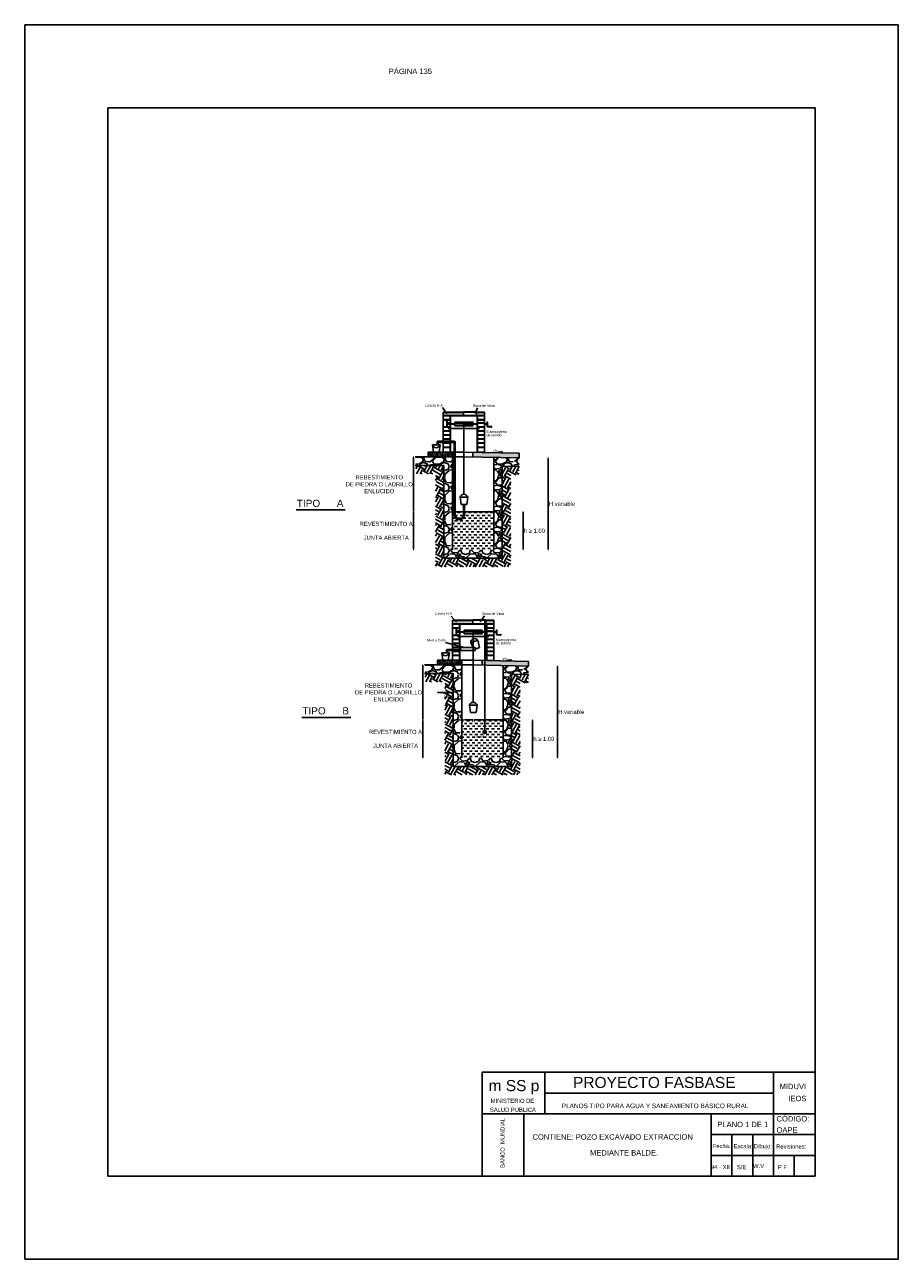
# Model space of a CAD drawing. Header units: metres. Extents: x 2413 to 4131, y 3282 to 4239.
# Tile 9 of 57: x 2642 to 2663, y 4207 to 4237. Entities that reach past the tile are written whole.
import ezdxf
from ezdxf.enums import TextEntityAlignment as Align

# ---------------------------------------------------------------- set-up
doc = ezdxf.new("R2010")
doc.units = ezdxf.units.M
doc.layers.add('Dibujo', color=7, linetype='Continuous')
doc.styles.add('Annotative', font='arial.ttf')
doc.styles.get("Standard").update_dxf_attribs({"font": 'arial.ttf'})
doc.dimstyles.new('gestion', dxfattribs={"dimscale": 0, "dimtxt": 0.025, "dimasz": 0.025, "dimexe": 0.02, "dimexo": 0.07, "dimgap": 0.01, "dimtad": 2, "dimtih": 1, "dimtoh": 1, "dimzin": 0, "dimdsep": 46, "dimtxsty": 'Standard', "dimblk": 'DOT', "dimcen": 0, "dimse1": 1, "dimse2": 1, "dimadec": 0, "dimazin": 0, "dimtm": 1e-09, "dimtfac": 1, "dimtix": 1, "dimtmove": 1, "dimatfit": 0, "dimldrblk": 'DOTSMALL', "dimfxl": 1, "dimtolj": 1, "dimtzin": 0, "dimarcsym": 2})
pattern_1 = [(50, (1775.162262, 3278.71798), (0.03092662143, -0.00270572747), [0.0032338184, -0.0355720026]), (355, (1775.162262, 3278.71798), (-0.0059827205, 0.032432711), [0.0025870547, -0.02845770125]), (100.4514447, (1775.16484, 3278.717754), (0.02494390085, 0.0297269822), [0.0027483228, -0.0302315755]), (46.1842, (1775.16226, 3278.726603), (0.0460168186, -0.0071368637), [0.0048507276, -0.0533580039]), (96.6355576, (1775.166096, 3278.72601), (0.0403003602, 0.0420016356), [0.0041224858, -0.0453474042]), (351.184151, (1775.16226, 3278.726603), (0.0403003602, 0.0420016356), [0.0038805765, -0.0426863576]), (21, (1775.166574, 3278.724447), (0.02573718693, -0.0173599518), [0.0032338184, -0.0355720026]), (326, (1775.166574, 3278.724447), (0.0104911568, 0.0312666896), [0.0025870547, -0.0284576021]), (71.451445, (1775.168718, 3278.723), (0.0362283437, 0.013906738), [0.0027483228, -0.0302315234]), (37.5, (1775.162262, 3278.71798), (0.00052430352, 0.01435357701), [0, -0.02811266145, 0, -0.02888877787, 0, -0.02856539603]), (7.5, (1775.162262, 3278.71798), (0.01134292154, 0.01700607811), [0, -0.01647091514, 0, -0.02746589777, 0, -0.01088718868]), (327.5, (1775.152647, 3278.71798), (0.02301707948, -0.00097247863), [0, -0.01077939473, 0, -0.03363171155, 0, -0.04462669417]), (317.5, (1775.148335, 3278.71798), (0.02514555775, 0.00431625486), [0, -0.01401321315, 0, -0.02233490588, 0, -0.0316914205])]
pattern_2 = [(50, (1775.386453, 3273.712274), (0.03092662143, -0.00270572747), [0.0032338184, -0.0355720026]), (355, (1775.386453, 3273.712274), (-0.0059827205, 0.032432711), [0.0025870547, -0.02845770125]), (100.4514447, (1775.38903, 3273.71205), (0.02494390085, 0.0297269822), [0.0027483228, -0.0302315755]), (46.1842, (1775.386453, 3273.720898), (0.0460168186, -0.0071368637), [0.0048507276, -0.0533580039]), (96.6355576, (1775.39029, 3273.720303), (0.0403003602, 0.0420016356), [0.0041224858, -0.0453474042]), (351.184151, (1775.386453, 3273.7209), (0.0403003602, 0.0420016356), [0.0038805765, -0.0426863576]), (21, (1775.390765, 3273.718742), (0.02573718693, -0.0173599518), [0.0032338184, -0.0355720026]), (326, (1775.390765, 3273.718742), (0.0104911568, 0.0312666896), [0.0025870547, -0.0284576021]), (71.451445, (1775.39291, 3273.717295), (0.0362283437, 0.013906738), [0.0027483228, -0.0302315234]), (37.5, (1775.386453, 3273.712274), (0.00052430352, 0.01435357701), [0, -0.02811266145, 0, -0.02888877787, 0, -0.02856539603]), (7.5, (1775.386453, 3273.712274), (0.01134292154, 0.01700607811), [0, -0.01647091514, 0, -0.02746589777, 0, -0.01088718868]), (327.5, (1775.376838, 3273.712274), (0.02301707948, -0.00097247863), [0, -0.01077939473, 0, -0.03363171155, 0, -0.04462669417]), (317.5, (1775.372526, 3273.712274), (0.02514555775, 0.00431625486), [0, -0.01401321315, 0, -0.02233490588, 0, -0.0316914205])]

# ---------------------------------------------------------------- blocks, each defined once
blk = doc.blocks.new('_Dot')
at = {"color": 0, "linetype": 'ByBlock', "lineweight": -2}
blk.add_line((-0.5, 0), (-1, 0), dxfattribs=at)
at = {"color": 0, "linetype": 'ByBlock', "const_width": 0.5}
blk.add_lwpolyline([(-0.25, 0, 1), (0.25, 0, 1)], format="xyb", close=True, dxfattribs=at)
blk = doc.blocks.new('*D570')
at = {"color": 0, "lineweight": -2, "transparency": 16777216}
blk.add_line((2653.532, 4225.272), (2653.532, 4224.406), dxfattribs=at)
at = {"layer": 'Defpoints', "color": 0, "transparency": 16777216}
for p in [(2652.822, 4225.297), (2652.822, 4224.381), (2653.532, 4224.381)]:
    blk.add_point(p, dxfattribs=at)
at = {"color": 0, "lineweight": -2, "transparency": 16777216, "xscale": 0.025, "yscale": 0.025, "zscale": 0.025}
for p, rotation in [((2653.532, 4225.297), 90), ((2653.532, 4224.381), 270)]:
    blk.add_blockref('_Dot', p, dxfattribs=dict(at, rotation=rotation))
at = {"color": 0, "transparency": 16777216, "insert": (2653.801, 4224.839), "char_height": 0.1, "attachment_point": 5}
blk.add_mtext('\\A1;h ≥ 1.00', dxfattribs=at)
blk = doc.blocks.new('_DotSmall')
at = {"color": 0, "linetype": 'ByBlock', "const_width": 0.5}
blk.add_lwpolyline([(-0.0625, 0, 1), (0.0625, 0, 1)], format="xyb", close=True, dxfattribs=at)
blk = doc.blocks.new('*D409')
at = {"color": 0, "lineweight": -2, "transparency": 16777216}
blk.add_line((2654.133, 4226.567), (2654.133, 4224.406), dxfattribs=at)
at = {"layer": 'Defpoints', "color": 0, "transparency": 16777216}
for p in [(2653.381, 4226.592), (2652.766, 4224.381), (2654.133, 4224.381)]:
    blk.add_point(p, dxfattribs=at)
at = {"color": 0, "lineweight": -2, "transparency": 16777216, "xscale": 0.025, "yscale": 0.025, "zscale": 0.025}
for p, rotation in [((2654.133, 4226.592), 90), ((2654.133, 4224.381), 270)]:
    blk.add_blockref('_Dot', p, dxfattribs=dict(at, rotation=rotation))
at = {"color": 0, "transparency": 16777216, "insert": (2654.464, 4225.486), "char_height": 0.1, "attachment_point": 5}
blk.add_mtext('\\A1;H variable', dxfattribs=at)
blk = doc.blocks.new('*D571')
at = {"color": 0, "lineweight": -2, "transparency": 16777216}
blk.add_line((2650.894, 4224.406), (2650.894, 4225.272), dxfattribs=at)
at = {"layer": 'Defpoints', "color": 0, "transparency": 16777216}
for p in [(2650.894, 4225.297), (2651.831, 4225.297), (2651.831, 4224.381)]:
    blk.add_point(p, dxfattribs=at)
at = {"color": 0, "lineweight": -2, "transparency": 16777216, "xscale": 0.025, "yscale": 0.025, "zscale": 0.025}
for p, rotation in [((2650.894, 4225.297), 90), ((2650.894, 4224.381), 270)]:
    blk.add_blockref('_Dot', p, dxfattribs=dict(at, rotation=rotation))
at = {"color": 0, "transparency": 16777216, "insert": (2650.238, 4224.839), "char_height": 0.1, "attachment_point": 5}
blk.add_mtext('\\A1;REVESTIMIENTO A \\P\\PJUNTA ABIERTA', dxfattribs=at)
blk = doc.blocks.new('*D572')
at = {"color": 0, "lineweight": -2, "transparency": 16777216}
blk.add_line((2650.894, 4225.322), (2650.894, 4226.593), dxfattribs=at)
at = {"layer": 'Defpoints', "color": 0, "transparency": 16777216}
for p in [(2650.894, 4226.618), (2651.831, 4226.618), (2651.831, 4225.297)]:
    blk.add_point(p, dxfattribs=at)
at = {"color": 0, "lineweight": -2, "transparency": 16777216, "xscale": 0.025, "yscale": 0.025, "zscale": 0.025}
for p, rotation in [((2650.894, 4226.618), 90), ((2650.894, 4225.297), 270)]:
    blk.add_blockref('_Dot', p, dxfattribs=dict(at, rotation=rotation))
at = {"color": 0, "transparency": 16777216, "insert": (2650.07, 4225.958), "char_height": 0.1, "attachment_point": 5}
blk.add_mtext('\\A1;REBESTIMIENTO \\PDE PIEDRA O LADRILLO \\PENLUCIDO ', dxfattribs=at)
blk = doc.blocks.new('*D573')
at = {"color": 0, "lineweight": -2, "transparency": 16777216}
blk.add_line((2653.757, 4220.267), (2653.757, 4219.401), dxfattribs=at)
at = {"layer": 'Defpoints', "color": 0, "transparency": 16777216}
for p in [(2653.046, 4220.292), (2653.046, 4219.376), (2653.757, 4219.376)]:
    blk.add_point(p, dxfattribs=at)
at = {"color": 0, "lineweight": -2, "transparency": 16777216, "xscale": 0.025, "yscale": 0.025, "zscale": 0.025}
for p, rotation in [((2653.757, 4220.292), 90), ((2653.757, 4219.376), 270)]:
    blk.add_blockref('_Dot', p, dxfattribs=dict(at, rotation=rotation))
at = {"color": 0, "transparency": 16777216, "insert": (2654.026, 4219.834), "char_height": 0.1, "attachment_point": 5}
blk.add_mtext('\\A1;h ≥ 1.00', dxfattribs=at)
blk = doc.blocks.new('*D410')
at = {"color": 0, "lineweight": -2, "transparency": 16777216}
blk.add_line((2654.358, 4221.561), (2654.358, 4219.401), dxfattribs=at)
at = {"layer": 'Defpoints', "color": 0, "transparency": 16777216}
for p in [(2653.605, 4221.586), (2652.99, 4219.376), (2654.358, 4219.376)]:
    blk.add_point(p, dxfattribs=at)
at = {"color": 0, "lineweight": -2, "transparency": 16777216, "xscale": 0.025, "yscale": 0.025, "zscale": 0.025}
for p, rotation in [((2654.358, 4221.586), 90), ((2654.358, 4219.376), 270)]:
    blk.add_blockref('_Dot', p, dxfattribs=dict(at, rotation=rotation))
at = {"color": 0, "transparency": 16777216, "insert": (2654.688, 4220.481), "char_height": 0.1, "attachment_point": 5}
blk.add_mtext('\\A1;H variable', dxfattribs=at)
blk = doc.blocks.new('*D574')
at = {"color": 0, "lineweight": -2, "transparency": 16777216}
blk.add_line((2651.118, 4219.401), (2651.118, 4220.267), dxfattribs=at)
at = {"layer": 'Defpoints', "color": 0, "transparency": 16777216}
for p in [(2651.118, 4220.292), (2652.055, 4220.292), (2652.055, 4219.376)]:
    blk.add_point(p, dxfattribs=at)
at = {"color": 0, "lineweight": -2, "transparency": 16777216, "xscale": 0.025, "yscale": 0.025, "zscale": 0.025}
for p, rotation in [((2651.118, 4220.292), 90), ((2651.118, 4219.376), 270)]:
    blk.add_blockref('_Dot', p, dxfattribs=dict(at, rotation=rotation))
at = {"color": 0, "transparency": 16777216, "insert": (2650.462, 4219.834), "char_height": 0.1, "attachment_point": 5}
blk.add_mtext('\\A1;REVESTIMIENTO A \\P\\PJUNTA ABIERTA', dxfattribs=at)
blk = doc.blocks.new('*D575')
at = {"color": 0, "lineweight": -2, "transparency": 16777216}
blk.add_line((2651.118, 4220.317), (2651.118, 4221.588), dxfattribs=at)
at = {"layer": 'Defpoints', "color": 0, "transparency": 16777216}
for p in [(2651.118, 4221.613), (2652.055, 4221.613), (2652.055, 4220.292)]:
    blk.add_point(p, dxfattribs=at)
at = {"color": 0, "lineweight": -2, "transparency": 16777216, "xscale": 0.025, "yscale": 0.025, "zscale": 0.025}
for p, rotation in [((2651.118, 4221.613), 90), ((2651.118, 4220.292), 270)]:
    blk.add_blockref('_Dot', p, dxfattribs=dict(at, rotation=rotation))
at = {"color": 0, "transparency": 16777216, "insert": (2650.294, 4220.952), "char_height": 0.1, "attachment_point": 5}
blk.add_mtext('\\A1;REBESTIMIENTO \\PDE PIEDRA O LADRILLO \\PENLUCIDO ', dxfattribs=at)
blk = doc.blocks.new('*D576')
at = {"color": 0, "lineweight": -2, "transparency": 16777216}
blk.add_line((2651.495, 4220.953), (2651.826, 4220.953), dxfattribs=at)
at = {"layer": 'Defpoints', "color": 0, "transparency": 16777216}
for p in [(2651.47, 4221.613), (2651.851, 4221.408), (2651.851, 4220.953)]:
    blk.add_point(p, dxfattribs=at)
at = {"color": 0, "lineweight": -2, "transparency": 16777216, "xscale": 0.025, "yscale": 0.025, "zscale": 0.025, "rotation": 180}
blk.add_blockref('_Dot', (2651.47, 4220.953), dxfattribs=at)
at = {"color": 0, "lineweight": -2, "transparency": 16777216, "xscale": 0.025, "yscale": 0.025, "zscale": 0.025}
blk.add_blockref('_Dot', (2651.851, 4220.953), dxfattribs=at)
at = {"color": 0, "transparency": 16777216, "insert": (2651.661, 4220.877), "char_height": 0.1, "attachment_point": 5}
blk.add_mtext('\\A1;.70', dxfattribs=at)

msp = doc.modelspace()

# ---------------------------------------------------------------- hatches: boundary and pattern name
at = {"transparency": 33554562}
h = msp.add_hatch(color=256, dxfattribs=at)
h.dxf.hatch_style = 1
h.paths.add_polyline_path([(2652.093, 4227.695), (2651.611, 4227.695), (2651.611, 4227.687), (2652.093, 4227.687)])
h.paths.add_polyline_path([(2652.602, 4227.609), (2651.611, 4227.609), (2651.611, 4227.601), (2652.602, 4227.601)])
h.paths.add_polyline_path([(2652.602, 4227.695), (2652.406, 4227.695), (2652.406, 4227.687), (2652.602, 4227.687)])
h.paths.add_polyline_path([(2652.406, 4227.704), (2652.093, 4227.704), (2652.093, 4227.695), (2652.406, 4227.695)])
h = msp.add_hatch(dxfattribs=at)
h.set_pattern_fill('AR-CONC', color=256, scale=0.000169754)
h.set_pattern_definition(pattern_1)
h.paths.add_polyline_path([(2652.093, 4227.687), (2651.611, 4227.687), (2651.611, 4227.609), (2652.093, 4227.609)])
h.paths.add_polyline_path([(2652.602, 4227.687), (2652.406, 4227.687), (2652.406, 4227.609), (2652.602, 4227.609)])
h = msp.add_hatch(dxfattribs=at)
h.set_pattern_fill('ANSI31', color=256, scale=0.008282)
h.set_pattern_definition([(45, (1775.162262, 3278.71798), (-0.0185940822, 0.0185940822), [])])
h.paths.add_polyline_path([(2652.323, 4227.454), (2652.106, 4227.454), (2652.106, 4227.368), (2652.323, 4227.368)])
at = {"transparency": 33554666}
h = msp.add_hatch(dxfattribs=at)
h.set_pattern_fill('GRAVEL', color=256, scale=0.019877)
h.set_pattern_definition([(228.0127875, (1775.525778, 3279.222863), (-4.0390660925, -4.5439493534), [0.06792497, -6.72458461]), (184.969741, (1775.480338, 3279.172374), (6.05859913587, 0.5048832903), [0.11656139, -11.53957384]), (132.510447, (1775.364215, 3279.162277), (5.04883261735, -5.5537158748), [0.08218894, -8.1367151]), (267.273689, (1775.16731, 3279.036056), (0.5048832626, 10.0976652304), [0.10614565, -10.50841707]), (292.8336542, (1775.162262, 3278.93003), (-2.5244163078, 6.05859913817), [0.1040842, -10.30435087]), (357.273689, (1775.202652, 3278.834103), (-10.0976652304, 0.5048832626), [0.10614565, -10.50841707]), (37.6942405, (1775.308678, 3278.829054), (-6.5634823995, -5.0488326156), [0.14037219, -13.8968353]), (72.2553284, (1775.419752, 3278.914884), (3.5341828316, 11.10743175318), [0.1325258, -13.12005875]), (121.4295656, (1775.460143, 3279.041105), (-4.03906609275, 6.56348239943), [0.10650512, -10.54401895]), (175.2363583, (1775.404606, 3279.131984), (5.5537158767, -0.5048832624), [0.12159205, -5.9580075]), (222.3974378, (1775.283434, 3279.142081), (-6.05859913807, -5.55371587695), [0.15724488, -15.56725494]), (138.814075, (1775.667145, 3279.031007), (-3.5341828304, 3.0292995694), [0.0536696, -5.3133131]), (171.4692344, (1775.626754, 3279.06635), (6.56348239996, -1.0097665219), [0.10210608, -10.10852598]), (225, (1775.52578, 3279.0815), (-7e-17, -0.50488326), [0.0714011, -0.64261166]), (203.1985905, (1775.490436, 3279.14208), (2.5244163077, 1.009766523), [0.0384509, -3.80662547]), (291.8014095, (1775.45509, 3279.126935), (-0.5048832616, 1.5146497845), [0.05437744, -2.66450213]), (30.9637565, (1775.47529, 3279.07645), (1.5146497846, 1.009766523), [0.08831872, -2.85563129]), (161.565051, (1775.55102, 3279.12189), (1.009766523, -0.504883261), [0.06386319, -1.53271787]), (16.3895403, (1775.162262, 3279.126935), (5.0488326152, 1.51464978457), [0.08946531, -8.85708887]), (70.346176, (1775.248092, 3279.15218), (-2.0195330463, -5.5537158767), [0.07505645, -7.43057282]), (293.1985905, (1775.55102, 3279.22286), (-1.009766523, 2.5244163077), [0.0769013, -3.76817507]), (343.6104597, (1775.581315, 3279.15218), (-5.0488326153, 1.5146497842), [0.08946531, -8.85708887]), (339.443955, (1775.16226, 3278.81391), (-2.5244163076, 1.009766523), [0.08627445, -4.22745003]), (294.7751406, (1775.243043, 3278.783614), (-2.5244163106, 5.5537158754), [0.07228818, -7.15654002]), (66.8014095, (1775.55607, 3278.71798), (1.009766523, 2.5244163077), [0.0769013, -3.76817507]), (17.3540246, (1775.586364, 3278.788663), (-6.56348239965, -2.0195330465), [0.08463409, -8.3787516]), (69.443955, (1775.30868, 3278.71798), (-1.009766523, -2.5244163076), [0.04313723, -4.27058725]), (101.3099325, (1775.52578, 3278.71798), (-0.5048832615, 2.019533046), [0.025744, -2.5486656]), (165.963757, (1775.52073, 3278.74322), (1.514649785, -0.504883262), [0.1040842, -1.9776028]), (186.009006, (1775.419752, 3278.768468), (5.0488326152, 0.5048832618), [0.09645795, -9.54932322]), (303.690068, (1775.47529, 3279.03101), (-0.504883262, 1.009766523), [0.07281527, -1.74756721]), (353.1572266, (1775.51568, 3278.970421), (8.58301544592, -1.0097665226), [0.12712658, -12.58550912]), (60.945396, (1775.6419, 3278.955275), (-2.0195330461, -3.5341828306), [0.05198076, -5.14611056]), (90, (1775.66715, 3279.0007), (-0.50488326, 0.50488326), [0.030293, -0.47459027]), (120.256437, (1775.409655, 3278.783614), (2.0195330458, -3.5341828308), [0.0701404, -6.94392203]), (48.0127875, (1775.374313, 3278.8442), (4.0390660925, 4.5439493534), [0.13584995, -6.65665964]), (0, (1775.4652, 3278.9452), (0.50488326, 0.50488326), [0.13126965, -0.37361361]), (325.3048465, (1775.59646, 3278.945177), (5.0488326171, -3.5341828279), [0.07982911, -7.90307618]), (254.054604, (1775.662096, 3278.89974), (-0.5048832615, -2.019533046), [0.07351201, -3.60209361]), (207.6459754, (1775.6419, 3278.829054), (-9.59278196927, -5.04883261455), [0.11969015, -11.84934467]), (175.4260787, (1775.535875, 3278.773517), (-6.56348239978, 0.50488326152), [0.12662422, -12.53578356])])
h.paths.add_polyline_path([(2653.026, 4226.395), (2653.437, 4226.387), (2653.437, 4226.592), (2652.822, 4226.604), (2652.822, 4224.381), (2651.831, 4224.381), (2651.831, 4226.618), (2650.948, 4226.618), (2650.948, 4226.414), (2651.626, 4226.414), (2651.626, 4224.177), (2653.026, 4224.177)])
at = {"transparency": 33554562}
h = msp.add_hatch(dxfattribs=at)
h.set_pattern_fill('AR-CONC', color=256, scale=0.000169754)
h.set_pattern_definition(pattern_1)
h.paths.add_polyline_path([(2651.831, 4226.732), (2651.246, 4226.732), (2651.246, 4226.618), (2651.831, 4226.618)])
h = msp.add_hatch(dxfattribs=at)
h.set_pattern_fill('AR-CONC', color=256, scale=0.000169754)
h.set_pattern_definition(pattern_1)
h.paths.add_polyline_path([(2653.437, 4226.705), (2652.323, 4226.727), (2652.323, 4226.614), (2653.437, 4226.592)])
at = {"transparency": 33554687}
h = msp.add_hatch(dxfattribs=at)
h.set_pattern_fill('EARTH', color=256, scale=0.031472, angle=241)
h.set_pattern_definition([(241, (1775.16226, 3278.71798), (0.0779034, -0.27168144), [0.199849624, -0.199849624]), (241, (1775.2278, 3278.68165), (0.0779034, -0.27168144), [0.199849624, -0.199849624]), (241, (1775.29336, 3278.64531), (0.0779034, -0.27168144), [0.199849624, -0.199849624]), (331, (1775.3031, 3278.61135), (0.27168144, 0.0779034), [0.199849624, -0.199849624]), (331, (1775.26676, 3278.5458), (0.27168144, 0.0779034), [0.199849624, -0.199849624]), (331, (1775.23043, 3278.48026), (0.27168144, 0.0779034), [0.199849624, -0.199849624])])
h.paths.add_polyline_path([(2653.231, 4223.972), (2651.422, 4223.972), (2651.422, 4226.209), (2650.948, 4226.209), (2650.948, 4226.414), (2651.626, 4226.414), (2651.626, 4224.177), (2653.026, 4224.177), (2653.026, 4226.395), (2653.437, 4226.387), (2653.437, 4226.182), (2653.231, 4226.186)])
h = msp.add_hatch()
h.set_pattern_fill('DASH', color=256, scale=0.020949, angle=180)
h.set_pattern_definition([(180, (1775.16226, 3278.71798), (-0.0665138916, -0.0665138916), [0.0665138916, -0.0665138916])])
h.paths.add_polyline_path([(2652.822, 4225.297), (2652.119, 4225.297), (2652.119, 4225.226, -1), (2651.869, 4225.226), (2651.869, 4225.297), (2651.831, 4225.297), (2651.831, 4224.381), (2652.822, 4224.381)])
h.paths.add_polyline_path([(2652.093, 4225.226), (2652.093, 4225.297), (2651.896, 4225.297), (2651.896, 4225.226, 1)], flags=17)
at = {"transparency": 33554562}
h = msp.add_hatch(color=256, dxfattribs=at)
h.dxf.hatch_style = 1
h.paths.add_polyline_path([(2652.317, 4222.69), (2651.835, 4222.69), (2651.835, 4222.681), (2652.317, 4222.681)])
h.paths.add_polyline_path([(2652.826, 4222.604), (2651.835, 4222.604), (2651.835, 4222.595), (2652.826, 4222.595)])
h.paths.add_polyline_path([(2652.826, 4222.69), (2652.63, 4222.69), (2652.63, 4222.681), (2652.826, 4222.681)])
h.paths.add_polyline_path([(2652.63, 4222.698), (2652.317, 4222.698), (2652.317, 4222.69), (2652.63, 4222.69)])
h = msp.add_hatch(dxfattribs=at)
h.set_pattern_fill('AR-CONC', color=256, scale=0.000169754)
h.set_pattern_definition(pattern_2)
h.paths.add_polyline_path([(2652.317, 4222.681), (2651.835, 4222.681), (2651.835, 4222.604), (2652.317, 4222.604)])
h.paths.add_polyline_path([(2652.826, 4222.681), (2652.63, 4222.681), (2652.63, 4222.604), (2652.826, 4222.604)])
h = msp.add_hatch(dxfattribs=at)
h.set_pattern_fill('ANSI31', color=256, scale=0.008282)
h.set_pattern_definition([(45, (1775.386453, 3273.712274), (-0.0185940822, 0.0185940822), [])])
h.paths.add_polyline_path([(2652.547, 4222.448), (2652.33, 4222.448), (2652.33, 4222.363), (2652.547, 4222.363)])
at = {"transparency": 33554666}
h = msp.add_hatch(dxfattribs=at)
h.set_pattern_fill('GRAVEL', color=256, scale=0.019877)
h.set_pattern_definition([(228.0127875, (1775.74997, 3274.217157), (-4.0390660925, -4.5439493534), [0.06792497, -6.72458461]), (184.969741, (1775.70453, 3274.16667), (6.05859913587, 0.5048832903), [0.11656139, -11.53957384]), (132.510447, (1775.588407, 3274.15657), (5.04883261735, -5.5537158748), [0.08218894, -8.1367151]), (267.273689, (1775.391502, 3274.03035), (0.5048832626, 10.0976652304), [0.10614565, -10.50841707]), (292.8336542, (1775.386453, 3273.924325), (-2.5244163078, 6.05859913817), [0.1040842, -10.30435087]), (357.273689, (1775.426844, 3273.828397), (-10.0976652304, 0.5048832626), [0.10614565, -10.50841707]), (37.6942405, (1775.53287, 3273.823348), (-6.5634823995, -5.0488326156), [0.14037219, -13.8968353]), (72.2553284, (1775.643944, 3273.909179), (3.5341828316, 11.10743175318), [0.1325258, -13.12005875]), (121.4295656, (1775.684335, 3274.0354), (-4.03906609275, 6.56348239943), [0.10650512, -10.54401895]), (175.2363583, (1775.628797, 3274.12628), (5.5537158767, -0.5048832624), [0.12159205, -5.9580075]), (222.3974378, (1775.507625, 3274.136376), (-6.05859913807, -5.55371587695), [0.15724488, -15.56725494]), (138.814075, (1775.891337, 3274.0253), (-3.5341828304, 3.0292995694), [0.0536696, -5.3133131]), (171.4692344, (1775.850946, 3274.060644), (6.56348239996, -1.0097665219), [0.10210608, -10.10852598]), (225, (1775.74997, 3274.0758), (-7e-17, -0.50488326), [0.0714011, -0.64261166]), (203.1985905, (1775.71463, 3274.136376), (2.5244163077, 1.009766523), [0.0384509, -3.80662547]), (291.8014095, (1775.67929, 3274.12123), (-0.5048832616, 1.5146497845), [0.05437744, -2.66450213]), (30.9637565, (1775.69948, 3274.07074), (1.5146497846, 1.009766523), [0.08831872, -2.85563129]), (161.565051, (1775.77521, 3274.11618), (1.009766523, -0.504883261), [0.06386319, -1.53271787]), (16.3895403, (1775.386453, 3274.12123), (5.0488326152, 1.51464978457), [0.08946531, -8.85708887]), (70.346176, (1775.472284, 3274.146474), (-2.0195330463, -5.5537158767), [0.07505645, -7.43057282]), (293.1985905, (1775.775214, 3274.21716), (-1.009766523, 2.5244163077), [0.0769013, -3.76817507]), (343.6104597, (1775.805507, 3274.146474), (-5.0488326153, 1.5146497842), [0.08946531, -8.85708887]), (339.443955, (1775.386453, 3273.8082), (-2.5244163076, 1.009766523), [0.08627445, -4.22745003]), (294.7751406, (1775.467235, 3273.77791), (-2.5244163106, 5.5537158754), [0.07228818, -7.15654002]), (66.8014095, (1775.78026, 3273.712274), (1.009766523, 2.5244163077), [0.0769013, -3.76817507]), (17.3540246, (1775.810555, 3273.782958), (-6.56348239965, -2.0195330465), [0.08463409, -8.3787516]), (69.443955, (1775.53287, 3273.712274), (-1.009766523, -2.5244163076), [0.04313723, -4.27058725]), (101.3099325, (1775.74997, 3273.71227), (-0.5048832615, 2.019533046), [0.025744, -2.5486656]), (165.963757, (1775.74492, 3273.73752), (1.514649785, -0.504883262), [0.1040842, -1.9776028]), (186.009006, (1775.643944, 3273.762762), (5.0488326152, 0.5048832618), [0.09645795, -9.54932322]), (303.690068, (1775.69948, 3274.0253), (-0.504883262, 1.009766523), [0.07281527, -1.74756721]), (353.1572266, (1775.739872, 3273.964716), (8.58301544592, -1.0097665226), [0.12712658, -12.58550912]), (60.945396, (1775.866092, 3273.94957), (-2.0195330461, -3.5341828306), [0.05198076, -5.14611056]), (90, (1775.89134, 3273.995), (-0.50488326, 0.50488326), [0.030293, -0.47459027]), (120.256437, (1775.633846, 3273.77791), (2.0195330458, -3.5341828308), [0.0701404, -6.94392203]), (48.0127875, (1775.598504, 3273.838495), (4.0390660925, 4.5439493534), [0.13584995, -6.65665964]), (0, (1775.6894, 3273.93947), (0.50488326, 0.50488326), [0.13126965, -0.37361361]), (325.3048465, (1775.820653, 3273.93947), (5.0488326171, -3.5341828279), [0.07982911, -7.90307618]), (254.054604, (1775.88629, 3273.89403), (-0.5048832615, -2.019533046), [0.07351201, -3.60209361]), (207.6459754, (1775.866092, 3273.823348), (-9.59278196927, -5.04883261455), [0.11969015, -11.84934467]), (175.4260787, (1775.760067, 3273.767811), (-6.56348239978, 0.50488326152), [0.12662422, -12.53578356])])
h.paths.add_polyline_path([(2653.25, 4221.389), (2653.661, 4221.381), (2653.661, 4221.586), (2653.046, 4221.598), (2653.046, 4219.376), (2652.055, 4219.376), (2652.055, 4221.613), (2651.172, 4221.613), (2651.172, 4221.408), (2651.851, 4221.408), (2651.851, 4219.171), (2653.25, 4219.171)])
at = {"transparency": 33554562}
h = msp.add_hatch(dxfattribs=at)
h.set_pattern_fill('AR-CONC', color=256, scale=0.000169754)
h.set_pattern_definition(pattern_2)
h.paths.add_polyline_path([(2652.055, 4221.726), (2651.47, 4221.726), (2651.47, 4221.613), (2652.055, 4221.613)])
h = msp.add_hatch(dxfattribs=at)
h.set_pattern_fill('AR-CONC', color=256, scale=0.000169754)
h.set_pattern_definition(pattern_2)
h.paths.add_polyline_path([(2653.661, 4221.699), (2652.547, 4221.722), (2652.547, 4221.608), (2653.661, 4221.586)])
at = {"transparency": 33554687}
h = msp.add_hatch(dxfattribs=at)
h.set_pattern_fill('EARTH', color=256, scale=0.031472, angle=241)
h.set_pattern_definition([(241, (1775.38645, 3273.71227), (0.0779034, -0.27168144), [0.199849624, -0.199849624]), (241, (1775.452, 3273.67594), (0.0779034, -0.27168144), [0.199849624, -0.199849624]), (241, (1775.51755, 3273.6396), (0.0779034, -0.27168144), [0.199849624, -0.199849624]), (331, (1775.52729, 3273.60565), (0.27168144, 0.0779034), [0.199849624, -0.199849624]), (331, (1775.49095, 3273.5401), (0.27168144, 0.0779034), [0.199849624, -0.199849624]), (331, (1775.45462, 3273.47455), (0.27168144, 0.0779034), [0.199849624, -0.199849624])])
h.paths.add_polyline_path([(2653.455, 4218.966), (2651.646, 4218.966), (2651.646, 4221.203), (2651.172, 4221.203), (2651.172, 4221.408), (2651.851, 4221.408), (2651.851, 4219.171), (2653.25, 4219.171), (2653.25, 4221.389), (2653.661, 4221.381), (2653.661, 4221.176), (2653.455, 4221.181)])
h = msp.add_hatch()
h.set_pattern_fill('DASH', color=256, scale=0.020949, angle=180)
h.set_pattern_definition([(180, (1775.386453, 3273.712274), (-0.0665138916, -0.0665138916), [0.0665138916, -0.0665138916])])
h.paths.add_polyline_path([(2653.046, 4220.292), (2652.343, 4220.292), (2652.343, 4220.22, -1), (2652.094, 4220.22), (2652.094, 4220.292), (2652.055, 4220.292), (2652.055, 4219.376), (2653.046, 4219.376)])
h.paths.add_polyline_path([(2652.317, 4220.22), (2652.317, 4220.292), (2652.12, 4220.292), (2652.12, 4220.22, 1)], flags=17)

# ---------------------------------------------------------------- linework, layer by layer
for p, q in [((2651.693, 4227.652), (2651.594, 4227.804)), ((2652.373, 4227.657), (2652.433, 4227.796)), ((2651.611, 4227.695), (2652.602, 4227.695)), ((2651.611, 4227.687), (2652.093, 4227.687)), ((2651.611, 4227.609), (2652.602, 4227.609)), ((2651.611, 4227.601), (2652.602, 4227.601)), ((2651.786, 4227.601), (2651.786, 4226.732)), ((2652.093, 4227.704), (2652.406, 4227.704)), ((2652.093, 4227.609), (2652.093, 4227.704)), ((2652.406, 4227.609), (2652.406, 4227.704)), ((2652.406, 4227.687), (2652.602, 4227.687)), ((2652.427, 4226.732), (2652.427, 4227.601)), ((2652.602, 4227.601), (2652.602, 4227.695)), ((2651.705, 4227.414), (2651.89, 4227.414)), ((2651.705, 4227.408), (2651.89, 4227.408)), ((2651.731, 4227.299), (2652.484, 4227.299)), ((2651.89, 4227.411), (2652.106, 4227.411)), ((2652.106, 4227.454), (2652.106, 4227.368)), ((2652.106, 4227.368), (2652.106, 4225.717)), ((2652.427, 4227.414), (2652.323, 4227.414)), ((2652.427, 4227.408), (2652.323, 4227.408)), ((2652.666, 4227.414), (2652.602, 4227.414)), ((2652.666, 4227.408), (2652.602, 4227.408)), ((2652.656, 4227.454), (2652.682, 4227.454)), ((2652.666, 4227.454), (2652.666, 4227.414)), ((2652.666, 4227.408), (2652.666, 4227.339)), ((2652.751, 4227.339), (2652.666, 4227.339)), ((2652.673, 4227.454), (2652.673, 4227.345)), ((2652.751, 4227.345), (2652.673, 4227.345)), ((2651.348, 4226.908), (2651.531, 4226.908)), ((2651.348, 4226.908), (2651.372, 4226.732)), ((2651.464, 4226.976), (2651.464, 4226.928)), ((2651.481, 4226.993), (2651.852, 4226.993)), ((2651.49, 4226.963), (2651.49, 4226.928)), ((2651.494, 4226.967), (2651.852, 4226.967)), ((2651.531, 4226.908), (2651.507, 4226.732)), ((2651.852, 4226.995), (2651.852, 4226.964)), ((2651.864, 4226.995), (2651.852, 4226.995)), ((2651.852, 4226.967), (2651.852, 4226.993)), ((2651.864, 4226.964), (2651.852, 4226.964)), ((2651.867, 4226.961), (2651.867, 4226.951)), ((2651.867, 4226.951), (2651.898, 4226.951)), ((2651.869, 4225.226), (2651.869, 4226.951)), ((2651.896, 4225.226), (2651.896, 4226.951)), ((2651.898, 4226.961), (2651.898, 4226.951)), ((2650.933, 4226.618), (2652.106, 4226.618)), ((2651.246, 4226.732), (2652.106, 4226.732)), ((2651.246, 4226.618), (2651.246, 4226.732)), ((2651.372, 4226.732), (2651.507, 4226.732)), ((2651.831, 4224.381), (2651.831, 4226.732)), ((2652.106, 4226.732), (2653.437, 4226.705)), ((2652.106, 4226.618), (2653.437, 4226.592)), ((2652.323, 4226.727), (2652.323, 4226.614)), ((2652.934, 4226.736), (2653.036, 4226.733)), ((2653.036, 4226.733), (2652.998, 4226.744)), ((2653.437, 4226.705), (2653.437, 4226.592)), ((2650.933, 4226.414), (2651.626, 4226.414)), ((2651.626, 4224.177), (2651.626, 4226.414)), ((2652.104, 4226.516), (2652.106, 4226.516)), ((2652.822, 4224.381), (2652.822, 4226.604)), ((2652.924, 4226.602), (2652.924, 4226.604)), ((2653.026, 4226.395), (2653.432, 4226.387)), ((2653.026, 4224.177), (2653.026, 4226.395)), ((2652.014, 4225.648), (2652.198, 4225.648)), ((2652.014, 4225.648), (2652.039, 4225.471)), ((2652.039, 4225.471), (2652.174, 4225.471)), ((2652.093, 4225.226), (2652.093, 4225.471)), ((2652.119, 4225.226), (2652.119, 4225.471)), ((2652.198, 4225.648), (2652.174, 4225.471)), ((2648.074, 4225.341), (2649.254, 4225.341)), ((2651.831, 4225.297), (2651.869, 4225.297)), ((2651.896, 4225.297), (2652.093, 4225.297)), ((2652.119, 4225.297), (2652.822, 4225.297)), ((2651.626, 4224.177), (2653.026, 4224.177)), ((2651.926, 4222.64), (2651.797, 4222.788)), ((2652.499, 4222.648), (2652.599, 4222.794)), ((2651.835, 4222.69), (2652.826, 4222.69)), ((2651.835, 4222.681), (2652.317, 4222.681)), ((2651.835, 4222.604), (2652.826, 4222.604)), ((2651.835, 4222.595), (2652.826, 4222.595)), ((2652.01, 4222.595), (2652.01, 4221.726)), ((2652.317, 4222.698), (2652.63, 4222.698)), ((2652.317, 4222.604), (2652.317, 4222.698)), ((2652.607, 4222.69), (2652.607, 4220.038)), ((2652.63, 4222.604), (2652.63, 4222.698)), ((2652.63, 4222.681), (2652.826, 4222.681)), ((2652.651, 4221.726), (2652.651, 4222.595)), ((2652.826, 4222.595), (2652.826, 4222.69)), ((2652.111, 4222.035), (2651.665, 4222.154)), ((2651.93, 4222.409), (2652.114, 4222.409)), ((2651.93, 4222.402), (2652.114, 4222.402)), ((2651.955, 4222.293), (2652.708, 4222.293)), ((2652.114, 4222.405), (2652.33, 4222.405)), ((2652.27, 4222.142), (2652.441, 4222.208)), ((2652.33, 4222.448), (2652.33, 4222.363)), ((2652.33, 4222.363), (2652.33, 4220.712)), ((2652.441, 4222.208), (2652.482, 4222.035)), ((2652.651, 4222.409), (2652.547, 4222.409)), ((2652.651, 4222.402), (2652.547, 4222.402)), ((2652.891, 4222.409), (2652.826, 4222.409)), ((2652.891, 4222.402), (2652.826, 4222.402)), ((2652.881, 4222.448), (2652.906, 4222.448)), ((2652.891, 4222.448), (2652.891, 4222.409)), ((2652.891, 4222.402), (2652.891, 4222.333)), ((2652.976, 4222.333), (2652.891, 4222.333)), ((2652.897, 4222.448), (2652.897, 4222.34)), ((2652.976, 4222.34), (2652.897, 4222.34)), ((2651.572, 4221.903), (2651.756, 4221.903)), ((2651.572, 4221.903), (2651.596, 4221.726)), ((2651.689, 4221.971), (2651.689, 4221.922)), ((2651.705, 4221.987), (2652.027, 4221.987)), ((2651.715, 4221.958), (2651.715, 4221.922)), ((2651.718, 4221.961), (2652.378, 4221.961)), ((2651.756, 4221.903), (2651.731, 4221.726)), ((2652.027, 4221.987), (2652.027, 4222.035)), ((2652.027, 4222.035), (2652.378, 4222.035)), ((2652.27, 4222.142), (2652.33, 4222.032)), ((2652.378, 4222.035), (2652.378, 4221.961)), ((2652.378, 4221.995), (2652.482, 4222.035)), ((2651.157, 4221.613), (2652.33, 4221.613)), ((2651.47, 4221.726), (2652.33, 4221.726)), ((2651.47, 4221.613), (2651.47, 4221.726)), ((2651.596, 4221.726), (2651.731, 4221.726)), ((2652.055, 4219.376), (2652.055, 4221.726)), ((2652.33, 4221.726), (2653.661, 4221.699)), ((2652.33, 4221.613), (2653.661, 4221.586)), ((2652.547, 4221.722), (2652.547, 4221.608)), ((2653.046, 4219.376), (2653.046, 4221.598)), ((2653.148, 4221.596), (2653.148, 4221.598)), ((2653.158, 4221.73), (2653.26, 4221.728)), ((2653.26, 4221.728), (2653.222, 4221.739)), ((2653.661, 4221.699), (2653.661, 4221.586)), ((2651.157, 4221.408), (2651.851, 4221.408)), ((2651.851, 4219.171), (2651.851, 4221.408)), ((2652.328, 4221.51), (2652.33, 4221.51)), ((2653.25, 4221.389), (2653.657, 4221.381)), ((2653.25, 4219.171), (2653.25, 4221.389)), ((2652.238, 4220.642), (2652.422, 4220.642)), ((2652.238, 4220.642), (2652.263, 4220.465)), ((2652.263, 4220.465), (2652.398, 4220.465)), ((2652.422, 4220.642), (2652.398, 4220.465)), ((2648.207, 4220.349), (2649.387, 4220.349)), ((2652.055, 4220.292), (2652.094, 4220.292)), ((2652.12, 4220.292), (2652.317, 4220.292)), ((2652.343, 4220.292), (2653.046, 4220.292)), ((2651.851, 4219.171), (2653.25, 4219.171))]:
    msp.add_line(p, q)
at = {"transparency": 33554562}
for p, q in [((2651.611, 4227.601), (2651.611, 4227.695)), ((2651.835, 4222.595), (2651.835, 4222.69))]:
    msp.add_line(p, q, dxfattribs=at)
for points in [[(2651.611, 4227.601), (2651.777, 4227.601), (2651.777, 4227.513), (2651.611, 4227.513)], [(2651.699, 4227.504), (2651.699, 4227.338), (2651.611, 4227.338), (2651.611, 4227.504)], [(2651.705, 4227.435), (2651.777, 4227.435), (2651.777, 4227.503), (2651.705, 4227.503)], [(2652.602, 4227.601), (2652.435, 4227.601), (2652.435, 4227.513), (2652.602, 4227.513)], [(2652.435, 4227.435), (2652.602, 4227.435), (2652.602, 4227.503), (2652.435, 4227.503)], [(2651.611, 4227.242), (2651.777, 4227.242), (2651.777, 4227.33), (2651.611, 4227.33)], [(2651.611, 4227.145), (2651.777, 4227.145), (2651.777, 4227.233), (2651.611, 4227.233)], [(2651.705, 4227.338), (2651.777, 4227.338), (2651.777, 4227.426), (2651.705, 4227.426)], [(2651.89, 4227.454), (2652.323, 4227.454), (2652.323, 4227.368), (2651.89, 4227.368)], [(2652.435, 4227.338), (2652.602, 4227.338), (2652.602, 4227.426), (2652.435, 4227.426)], [(2652.602, 4227.242), (2652.435, 4227.242), (2652.435, 4227.33), (2652.602, 4227.33)], [(2652.602, 4227.145), (2652.435, 4227.145), (2652.435, 4227.233), (2652.602, 4227.233)], [(2651.611, 4227.049), (2651.777, 4227.049), (2651.777, 4227.137), (2651.611, 4227.137)], [(2651.611, 4226.952), (2651.777, 4226.952), (2651.777, 4227.04), (2651.611, 4227.04)], [(2651.611, 4226.855), (2651.777, 4226.855), (2651.777, 4226.944), (2651.611, 4226.944)], [(2652.602, 4227.049), (2652.435, 4227.049), (2652.435, 4227.137), (2652.602, 4227.137)], [(2652.602, 4226.952), (2652.435, 4226.952), (2652.435, 4227.04), (2652.602, 4227.04)], [(2652.602, 4226.855), (2652.435, 4226.855), (2652.435, 4226.944), (2652.602, 4226.944)], [(2651.611, 4226.732), (2651.777, 4226.732), (2651.777, 4226.847), (2651.611, 4226.847)], [(2652.602, 4226.727), (2652.435, 4226.732), (2652.435, 4226.847), (2652.602, 4226.847)], [(2651.835, 4222.595), (2652.001, 4222.595), (2652.001, 4222.507), (2651.835, 4222.507)], [(2651.923, 4222.499), (2651.923, 4222.332), (2651.835, 4222.332), (2651.835, 4222.499)], [(2651.93, 4222.429), (2652.001, 4222.429), (2652.001, 4222.497), (2651.93, 4222.497)], [(2652.826, 4222.595), (2652.66, 4222.595), (2652.66, 4222.507), (2652.826, 4222.507)], [(2652.66, 4222.429), (2652.826, 4222.429), (2652.826, 4222.497), (2652.66, 4222.497)], [(2651.835, 4222.236), (2652.001, 4222.236), (2652.001, 4222.324), (2651.835, 4222.324)], [(2651.835, 4222.139), (2652.001, 4222.139), (2652.001, 4222.227), (2651.835, 4222.227)], [(2651.93, 4222.332), (2652.001, 4222.332), (2652.001, 4222.42), (2651.93, 4222.42)], [(2652.114, 4222.448), (2652.547, 4222.448), (2652.547, 4222.363), (2652.114, 4222.363)], [(2652.66, 4222.332), (2652.826, 4222.332), (2652.826, 4222.42), (2652.66, 4222.42)], [(2652.826, 4222.236), (2652.66, 4222.236), (2652.66, 4222.324), (2652.826, 4222.324)], [(2652.826, 4222.139), (2652.66, 4222.139), (2652.66, 4222.227), (2652.826, 4222.227)], [(2651.835, 4222.043), (2652.001, 4222.043), (2652.001, 4222.131), (2651.835, 4222.131)], [(2651.835, 4221.946), (2652.001, 4221.946), (2652.001, 4222.034), (2651.835, 4222.034)], [(2651.835, 4221.85), (2652.001, 4221.85), (2652.001, 4221.938), (2651.835, 4221.938)], [(2652.826, 4222.043), (2652.66, 4222.043), (2652.66, 4222.131), (2652.826, 4222.131)], [(2652.826, 4221.946), (2652.66, 4221.946), (2652.66, 4222.034), (2652.826, 4222.034)], [(2652.826, 4221.85), (2652.66, 4221.85), (2652.66, 4221.938), (2652.826, 4221.938)], [(2651.835, 4221.726), (2652.001, 4221.726), (2652.001, 4221.841), (2651.835, 4221.841)], [(2652.826, 4221.722), (2652.66, 4221.726), (2652.66, 4221.841), (2652.826, 4221.841)]]:
    msp.add_lwpolyline(points, close=True)
for points in [[(2652.751, 4227.345), (2652.751, 4227.351), (2652.771, 4227.351), (2652.771, 4227.334), (2652.751, 4227.334), (2652.751, 4227.339)], [(2652.976, 4222.34), (2652.976, 4222.345), (2652.996, 4222.345), (2652.996, 4222.329), (2652.976, 4222.329), (2652.976, 4222.333)]]:
    msp.add_lwpolyline(points)
msp.add_circle((2652.607, 4220), 0.0384)
for centre, radius, start, end in [((2651.44, 4226.934), 0.0955, 195.7106, 344.2894), ((2651.481, 4226.976), 0.0166, 90, 180), ((2651.494, 4226.963), 0.00347, 90, 180), ((2651.864, 4226.961), 0.0343, 0, 90), ((2651.864, 4226.961), 0.00347, 0, 90), ((2652.106, 4225.622), 0.0955, 15.7106, 164.2894), ((2651.994, 4225.226), 0.125, 180, 0), ((2651.994, 4225.226), 0.0988, 180, 0), ((2652.365, 4222.151), 0.0955, 36.8411, 185.42), ((2651.664, 4221.928), 0.0955, 195.7106, 344.2894), ((2651.705, 4221.971), 0.0166, 90, 180), ((2651.718, 4221.958), 0.00347, 90, 180), ((2652.33, 4220.616), 0.0955, 15.7106, 164.2894)]:
    msp.add_arc(centre, radius, start, end)
at = {"layer": 'Dibujo', "color": 0, "linetype": 'ByBlock'}
for p, q in [((2641.548, 4237.014), (2662.548, 4237.014)), ((2641.548, 4207.314), (2641.548, 4237.014)), ((2641.548, 4237.014), (2644.548, 4237.014)), ((2641.548, 4237.014), (2644.048, 4237.014)), ((2662.548, 4237.014), (2662.548, 4207.314)), ((2643.548, 4235.014), (2643.548, 4209.314)), ((2660.548, 4235.014), (2643.548, 4235.014)), ((2660.548, 4235.014), (2660.548, 4209.314)), ((2652.548, 4211.814), (2652.548, 4209.314)), ((2660.548, 4211.814), (2652.548, 4211.814)), ((2654.048, 4211.814), (2654.048, 4210.814)), ((2659.548, 4209.314), (2659.548, 4211.814)), ((2659.548, 4211.314), (2654.048, 4211.314)), ((2660.548, 4210.814), (2652.548, 4210.814)), ((2653.548, 4210.814), (2653.548, 4209.314)), ((2653.548, 4209.314), (2653.548, 4210.814)), ((2658.048, 4209.314), (2658.048, 4210.814)), ((2660.548, 4210.314), (2658.048, 4210.314)), ((2658.548, 4209.314), (2658.548, 4210.314)), ((2659.048, 4209.314), (2659.048, 4210.314)), ((2660.548, 4209.814), (2658.048, 4209.814)), ((2660.048, 4209.314), (2660.048, 4209.814)), ((2660.548, 4209.314), (2643.548, 4209.314)), ((2662.548, 4207.314), (2641.548, 4207.314))]:
    msp.add_line(p, q, dxfattribs=at)

# ---------------------------------------------------------------- texts
for s, height, p in [('Loseta H.A', 0.0602, (2651.18, 4227.825)), ('Boca de Vista', 0.06024, (2652.329, 4227.82)), ('Mamposteria', 0.06024, (2652.649, 4227.194)), ('de ladrillo', 0.06024, (2652.649, 4227.114)), ('4%%%', 0.0602, (2652.804, 4226.731)), ('TIPO      A', 0.1719, (2648.09, 4225.414)), ('Loseta H.A', 0.0602, (2651.404, 4222.819)), ('Boca de Vista', 0.06024, (2652.553, 4222.815)), ('Media Caña', 0.0602, (2651.222, 4222.178)), ('de ladrillo', 0.06024, (2652.873, 4222.108)), ('Mamposteria', 0.06024, (2652.873, 4222.188)), ('4%%%', 0.0602, (2653.028, 4221.725)), ('TIPO      B', 0.1719, (2648.223, 4220.422)), ('clorador', 0.0602, (2652.356, 4219.86))]:
    msp.add_text(s, height=height).set_placement(p)
for s, height, p in [('m SS p', 0.2662, (2652.7, 4211.36)), ('PROYECTO FASBASE', 0.26624, (2654.73, 4211.435)), ('PLANOS TIPO PARA AGUA Y SANEAMIENTO BÁSICO RURAL', 0.11076, (2654.458, 4210.95))]:
    msp.add_text(s, height=height, dxfattribs=at).set_placement(p)
at = {"layer": 'Dibujo', "color": 0, "linetype": 'ByBlock', "style": 'Annotative'}
for s, p in [('MIDUVI', (2659.696, 4211.408)), ('IEOS', (2659.905, 4211.118)), ('PLANO 1 DE 1', (2658.199, 4210.494)), ('CÓDIGO:', (2659.622, 4210.63)), ('CONTIENE: POZO EXCAVADO EXTRACCION', (2653.754, 4210.193)), ('OAPE', (2659.621, 4210.36))]:
    msp.add_text(s, height=0.13, dxfattribs=at).set_placement(p)
at = {"layer": 'Dibujo', "color": 0, "linetype": 'ByBlock'}
for s, p in [('MINISTERIO DE', (2653.272, 4211.077)), ('SALUD PÚBLICA', (2653.283, 4210.861)), ('Fecha:', (2658.302, 4209.991)), ('Escala:', (2658.819, 4209.986)), ('Dibujo:', (2659.295, 4209.986)), ('Revisiones:', (2659.973, 4209.976)), ('94 - XII', (2658.27, 4209.485)), ('S/E', (2658.782, 4209.482)), ('W.V', (2659.19, 4209.51)), ('P F ', (2659.782, 4209.483))]:
    msp.add_text(s, height=0.1, dxfattribs=at).set_placement(p, align=Align.CENTER)
msp.add_text('BANCO  MUNDIAL', height=0.1, rotation=90, dxfattribs=at).set_placement((2653.085, 4210.115), align=Align.CENTER)
at = {"layer": 'Dibujo', "color": 0, "linetype": 'ByBlock', "char_height": 0.13, "attachment_point": 1}
for s, insert, width in [('PÁGINA 135', (2650.3, 4235.958), 2.90393), ('MEDIANTE BALDE.', (2655.138, 4209.941), 2.33565)]:
    msp.add_mtext(s, dxfattribs=dict(at, insert=insert, width=width))

# ---------------------------------------------------------------- dimensions: what is measured, and where the dimension line sits
for base, p1, p2, text, picture, middle in [((2650.894, 4226.618), (2651.831, 4225.297), (2651.831, 4226.618), 'REBESTIMIENTO \\PDE PIEDRA O LADRILLO \\PENLUCIDO ', '*D572', (2650.07, 4225.958)), ((2654.133, 4224.381), (2653.381, 4226.592), (2652.766, 4224.381), 'H variable', '*D409', (2654.464, 4225.486)), ((2650.894, 4225.297), (2651.831, 4224.381), (2651.831, 4225.297), 'REVESTIMIENTO A \\P\\PJUNTA ABIERTA', '*D571', (2650.238, 4224.839)), ((2653.532, 4224.381), (2652.822, 4225.297), (2652.822, 4224.381), 'h ≥ 1.00', '*D570', (2653.801, 4224.839)), ((2651.118, 4221.613), (2652.055, 4220.292), (2652.055, 4221.613), 'REBESTIMIENTO \\PDE PIEDRA O LADRILLO \\PENLUCIDO ', '*D575', (2650.294, 4220.952)), ((2654.358, 4219.376), (2653.605, 4221.586), (2652.99, 4219.376), 'H variable', '*D410', (2654.688, 4220.481)), ((2651.118, 4220.292), (2652.055, 4219.376), (2652.055, 4220.292), 'REVESTIMIENTO A \\P\\PJUNTA ABIERTA', '*D574', (2650.462, 4219.834)), ((2653.757, 4219.376), (2653.046, 4220.292), (2653.046, 4219.376), 'h ≥ 1.00', '*D573', (2654.026, 4219.834))]:
    dim = msp.add_linear_dim(base=base, p1=p1, p2=p2, angle=90, text=text, dimstyle='gestion', override={"dimscale": 1, "dimtxt": 0.1, "dimgap": 0.025})
    dim.commit()
    dim.dimension.update_dxf_attribs({"geometry": picture, "text_midpoint": middle})
dim = msp.add_linear_dim(base=(2651.851, 4220.953), p1=(2651.47, 4221.613), p2=(2651.851, 4221.408), text='.70', dimstyle='gestion', override={"dimscale": 1, "dimtxt": 0.1, "dimgap": 0.025})
dim.commit()
dim.dimension.update_dxf_attribs({"geometry": '*D576', "text_midpoint": (2651.661, 4220.877)})

doc.saveas('drawing.dxf')
